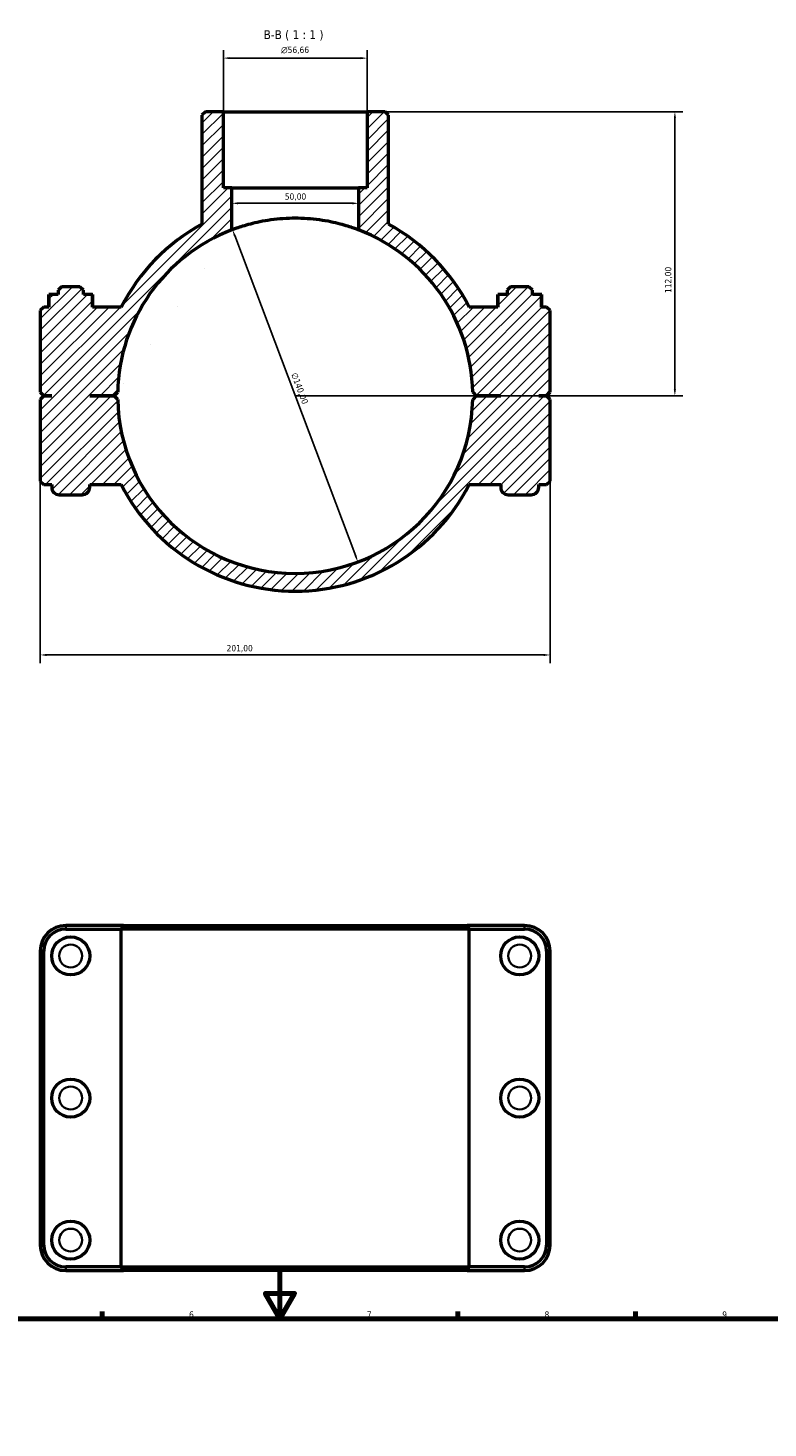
# Model space of a CAD drawing. Header units: millimetres. Extents: x 0 to 1121, y -35 to 1083.
# Tile 4 of 6: x 321 to 613, y 531 to 1083. Entities that reach past the tile are written whole.
import ezdxf

# ---------------------------------------------------------------- set-up
doc = ezdxf.new("R2010")
doc.units = ezdxf.units.MM
for name, color, linetype, lineweight in [('Border (ISO)', 7, 'Continuous', 70), ('Dimension (ISO)', 7, 'Continuous', 25), ('Hatch (ISO)', 7, 'Continuous', 18), ('Symbol (ISO)', 7, 'Continuous', 25), ('Visible (ISO)', 7, 'Continuous', 50), ('Visible Narrow (ISO)', 7, 'Continuous', 35)]:
    doc.layers.add(name, color=color, linetype=linetype, lineweight=lineweight)
doc.styles.add('Label Text (ISO)', font='tahoma.ttf')
doc.styles.add('Note Text (ISO)', font='tahoma.ttf')
doc.dimstyles.new('Default (ISO)', dxfattribs={"dimtxt": 2.5, "dimasz": 2.5, "dimexe": 3.175, "dimexo": 0, "dimgap": 0.762, "dimtad": 1, "dimrnd": 1e-08, "dimzin": 0, "dimtxsty": 'Note Text (ISO)', "dimcen": 0.09, "dimdle": 10, "dimclrd": 256, "dimclre": 256, "dimclrt": 232, "dimazin": 0, "dimtfac": 1.40208, "dimtmove": 0, "dimatfit": 3, "dimfxl": 1, "dimtolj": 1, "dimtzin": 0, "dimlwd": -1, "dimlwe": -1, "dimarcsym": 0})

# ---------------------------------------------------------------- blocks, each defined once
blk = doc.blocks.new('Borders Default Border')
at = {"layer": 'Border (ISO)'}
for p, q in [((350.42, 574), (350.42, 576.9)), ((490.58, 574), (490.58, 576.9)), ((560.67, 574), (560.67, 576.9))]:
    blk.add_line(p, q, dxfattribs=at)
at = {"layer": 'Border (ISO)', "flags": 128}
for points in [[(420.5, 594), (420.5, 574), (414.73, 584), (426.27, 584), (420.5, 574)], [(20, 20), (20, 574), (821, 574), (821, 20), (20, 20)]]:
    blk.add_lwpolyline(points, dxfattribs=at)
at = {"layer": 'Border (ISO)', "color": 232, "true_color": 0xca0064, "char_height": 2.5, "attachment_point": 7, "style": 'Note Text (ISO)'}
for s, insert in [('6', (384.66, 574.35)), ('7', (454.77, 574.4)), ('8', (524.81, 574.34)), ('9', (594.88, 574.35))]:
    blk.add_mtext(s, dxfattribs=dict(at, insert=insert))
blk = doc.blocks.new('*D11')
at = {"layer": 'Defpoints', "color": 0, "transparency": 16777216}
for p in [(401.81, 1003.27), (451.25, 872.3)]:
    blk.add_point(p, dxfattribs=at)
at = {"layer": 'Dimension (ISO)', "transparency": 16777216}
blk.add_line((450.37, 874.63), (402.69, 1000.94), dxfattribs=at)
blk.add_arc((426.53, 937.79), 70, 69.0752, 113.2792, dxfattribs=at)
for points in [[(403.08, 1001.08), (402.3, 1000.79), (401.81, 1003.27)], [(450.76, 874.78), (449.98, 874.49), (451.25, 872.3)]]:
    blk.add_solid(points, dxfattribs=at)
at = {"layer": 'Dimension (ISO)', "color": 232, "true_color": 0xca0064, "transparency": 16777216, "insert": (427.23, 947.2), "char_height": 2.5, "attachment_point": 1, "rotation": 290.6804, "style": 'Note Text (ISO)'}
blk.add_mtext('\\A1;∅140,00', dxfattribs=at)
blk = doc.blocks.new('*D12')
at = {"layer": 'Defpoints', "color": 0, "transparency": 16777216}
for p in [(454.86, 1049.79), (426.53, 937.79), (576.2, 937.79)]:
    blk.add_point(p, dxfattribs=at)
at = {"layer": 'Dimension (ISO)', "transparency": 16777216}
for p, q in [((454.86, 1049.79), (579.38, 1049.79)), ((576.2, 1047.29), (576.2, 940.29)), ((426.53, 937.79), (579.38, 937.79))]:
    blk.add_line(p, q, dxfattribs=at)
for points in [[(575.78, 1047.29), (576.62, 1047.29), (576.2, 1049.79)], [(575.78, 940.29), (576.62, 940.29), (576.2, 937.79)]]:
    blk.add_solid(points, dxfattribs=at)
at = {"layer": 'Dimension (ISO)', "color": 232, "true_color": 0xca0064, "transparency": 16777216, "insert": (572.27, 978.33), "char_height": 2.5, "attachment_point": 1, "rotation": 90, "style": 'Note Text (ISO)'}
blk.add_mtext('\\A1;112,00', dxfattribs=at)
blk = doc.blocks.new('*D13')
at = {"layer": 'Defpoints', "color": 0, "transparency": 16777216}
for p in [(326.03, 904.19), (527.03, 904.19), (326.03, 835.65)]:
    blk.add_point(p, dxfattribs=at)
at = {"layer": 'Dimension (ISO)', "transparency": 16777216}
for p, q in [((326.03, 904.19), (326.03, 832.47)), ((527.03, 904.19), (527.03, 832.47)), ((524.53, 835.65), (328.53, 835.65))]:
    blk.add_line(p, q, dxfattribs=at)
for points in [[(328.53, 836.06), (328.53, 835.23), (326.03, 835.65)], [(524.53, 836.06), (524.53, 835.23), (527.03, 835.65)]]:
    blk.add_solid(points, dxfattribs=at)
at = {"layer": 'Dimension (ISO)', "color": 232, "true_color": 0xca0064, "transparency": 16777216, "insert": (399.48, 839.58), "char_height": 2.5, "attachment_point": 1, "style": 'Note Text (ISO)'}
blk.add_mtext('\\A1;201,00', dxfattribs=at)
blk = doc.blocks.new('*D14')
at = {"layer": 'Defpoints', "color": 0, "transparency": 16777216}
for p in [(401.53, 1013.68), (401.53, 1013.68), (451.53, 1013.68)]:
    blk.add_point(p, dxfattribs=at)
at = {"layer": 'Dimension (ISO)', "transparency": 16777216}
blk.add_line((449.03, 1013.68), (404.03, 1013.68), dxfattribs=at)
for points in [[(404.03, 1014.1), (404.03, 1013.26), (401.53, 1013.68)], [(449.03, 1014.1), (449.03, 1013.26), (451.53, 1013.68)]]:
    blk.add_solid(points, dxfattribs=at)
at = {"layer": 'Dimension (ISO)', "color": 232, "true_color": 0xca0064, "transparency": 16777216, "insert": (422.43, 1017.61), "char_height": 2.5, "attachment_point": 1, "style": 'Note Text (ISO)'}
blk.add_mtext('\\A1;50,00', dxfattribs=at)
blk = doc.blocks.new('*D15')
at = {"layer": 'Defpoints', "color": 0, "transparency": 16777216}
for p in [(398.2, 1070.91), (398.2, 1049.79), (454.86, 1049.79)]:
    blk.add_point(p, dxfattribs=at)
at = {"layer": 'Dimension (ISO)', "transparency": 16777216}
for p, q in [((398.2, 1049.79), (398.2, 1074.08)), ((452.36, 1070.91), (400.7, 1070.91)), ((454.86, 1049.79), (454.86, 1074.08))]:
    blk.add_line(p, q, dxfattribs=at)
for points in [[(400.7, 1071.32), (400.7, 1070.49), (398.2, 1070.91)], [(452.36, 1071.32), (452.36, 1070.49), (454.86, 1070.91)]]:
    blk.add_solid(points, dxfattribs=at)
at = {"layer": 'Dimension (ISO)', "color": 232, "true_color": 0xca0064, "transparency": 16777216, "insert": (420.96, 1075.43), "char_height": 2.5, "attachment_point": 1, "style": 'Note Text (ISO)'}
blk.add_mtext('\\A1;\\fAIGDT|b0|i0;\\H2.5000;\\ln\\fTahoma|b0|i0;\\H2.5000;56,66', dxfattribs=at)

msp = doc.modelspace()

# ---------------------------------------------------------------- hatches: boundary and pattern name
at = {"layer": 'Hatch (ISO)'}
h = msp.add_hatch(dxfattribs=at)
h.set_pattern_fill('ANSI31', color=256, scale=25.4, style=0)
h.set_pattern_definition([(45, (0, 0), (-2.245064, 2.245064), [])])
edge = h.paths.add_edge_path()
edge.add_line((391.1048, 1049.7851), (389.7048, 1048.3851))
edge.add_line((389.7048, 1048.3851), (389.7048, 1005.4077))
edge.add_ellipse((426.5312, 937.7851), major_axis=(-36.8264, 67.6226), ratio=1, start_angle=0, end_angle=34.392165)
edge.add_line((357.9455, 972.7851), (346.6649, 972.7851))
edge.add_line((346.6649, 972.7851), (346.6649, 977.7851))
edge.add_line((346.6649, 977.7851), (343.0312, 977.7851))
edge.add_line((343.0312, 977.7851), (343.0312, 979.3851))
edge.add_line((343.0312, 979.3851), (341.6312, 980.7851))
edge.add_line((341.6312, 980.7851), (334.4312, 980.7851))
edge.add_line((334.4312, 980.7851), (333.0312, 979.3851))
edge.add_line((333.0312, 979.3851), (333.0312, 977.7851))
edge.add_line((333.0312, 977.7851), (329.3975, 977.7851))
edge.add_line((329.3975, 977.7851), (329.3975, 972.7851))
edge.add_line((329.3975, 972.7851), (327.4312, 972.7851))
edge.add_line((327.4312, 972.7851), (326.0312, 971.3851))
edge.add_line((326.0312, 971.3851), (326.0312, 939.2351))
edge.add_line((326.0312, 939.2351), (327.4312, 937.8351))
edge.add_line((327.4312, 937.8351), (330.5312, 937.8351))
edge.add_line((330.5312, 937.8351), (330.5312, 937.7351))
edge.add_line((330.5312, 937.7351), (327.4312, 937.7351))
edge.add_line((327.4312, 937.7351), (326.0312, 936.3351))
edge.add_line((326.0312, 936.3351), (326.0312, 904.1851))
edge.add_line((326.0312, 904.1851), (327.4312, 902.7851))
edge.add_line((327.4312, 902.7851), (330.5312, 902.7851))
edge.add_line((330.5312, 902.7851), (330.5312, 901.7851))
edge.add_ellipse((333.5312, 901.7851), major_axis=(-3, 0), ratio=1, start_angle=0, end_angle=90)
edge.add_line((333.5312, 898.7851), (342.5312, 898.7851))
edge.add_ellipse((342.5312, 901.7851), major_axis=(0, -3), ratio=1, start_angle=0, end_angle=90)
edge.add_line((345.5312, 901.7851), (345.5312, 902.7851))
edge.add_line((345.5312, 902.7851), (357.9455, 902.7851))
edge.add_ellipse((426.5312, 937.7851), major_axis=(-68.5857, -35), ratio=1, start_angle=0, end_angle=125.928616)
edge.add_line((495.1169, 902.7851), (507.5312, 902.7851))
edge.add_line((507.5312, 902.7851), (507.5312, 901.7851))
edge.add_ellipse((510.5312, 901.7851), major_axis=(-3, 0), ratio=1, start_angle=0, end_angle=90)
edge.add_line((510.5312, 898.7851), (519.5312, 898.7851))
edge.add_ellipse((519.5312, 901.7851), major_axis=(0, -3), ratio=1, start_angle=0, end_angle=90)
edge.add_line((522.5312, 901.7851), (522.5312, 902.7851))
edge.add_line((522.5312, 902.7851), (525.6312, 902.7851))
edge.add_line((525.6312, 902.7851), (527.0312, 904.1851))
edge.add_line((527.0312, 904.1851), (527.0312, 936.3351))
edge.add_line((527.0312, 936.3351), (525.6312, 937.7351))
edge.add_line((525.6312, 937.7351), (522.5312, 937.7351))
edge.add_line((522.5312, 937.7351), (522.5312, 937.8351))
edge.add_line((522.5312, 937.8351), (525.6312, 937.8351))
edge.add_line((525.6312, 937.8351), (527.0312, 939.2351))
edge.add_line((527.0312, 939.2351), (527.0312, 971.3851))
edge.add_line((527.0312, 971.3851), (525.6312, 972.7851))
edge.add_line((525.6312, 972.7851), (523.6649, 972.7851))
edge.add_line((523.6649, 972.7851), (523.6649, 977.7851))
edge.add_line((523.6649, 977.7851), (520.0312, 977.7851))
edge.add_line((520.0312, 977.7851), (520.0312, 979.3851))
edge.add_line((520.0312, 979.3851), (518.6312, 980.7851))
edge.add_line((518.6312, 980.7851), (511.4312, 980.7851))
edge.add_line((511.4312, 980.7851), (510.0312, 979.3851))
edge.add_line((510.0312, 979.3851), (510.0312, 977.7851))
edge.add_line((510.0312, 977.7851), (506.3975, 977.7851))
edge.add_line((506.3975, 977.7851), (506.3975, 972.7851))
edge.add_line((506.3975, 972.7851), (495.1169, 972.7851))
edge.add_ellipse((426.5312, 937.7851), major_axis=(68.5857, 35), ratio=1, start_angle=0, end_angle=34.392165)
edge.add_line((463.3576, 1005.4077), (463.3576, 1048.3851))
edge.add_line((463.3576, 1048.3851), (461.9576, 1049.7851))
edge.add_line((461.9576, 1049.7851), (454.8592, 1049.7851))
edge.add_line((454.8592, 1049.7851), (454.8592, 1019.7851))
edge.add_line((454.8592, 1019.7851), (451.5312, 1019.7851))
edge.add_line((451.5312, 1019.7851), (451.5312, 1003.1686))
edge.add_ellipse((426.5312, 937.7851), major_axis=(25, 65.3835), ratio=1, start_angle=292.111693, end_angle=360, ccw=False)
edge.add_line((496.5162, 939.2351), (497.9312, 937.8351))
edge.add_line((497.9312, 937.8351), (507.5312, 937.8351))
edge.add_line((507.5312, 937.8351), (507.5312, 937.7351))
edge.add_line((507.5312, 937.7351), (497.9312, 937.7351))
edge.add_line((497.9312, 937.7351), (496.5162, 936.3352))
edge.add_ellipse((426.5312, 937.7851), major_axis=(69.985, -1.4499), ratio=1, start_angle=182.37372, end_angle=360, ccw=False)
edge.add_line((356.5462, 936.3352), (355.1312, 937.7351))
edge.add_line((355.1312, 937.7351), (345.5312, 937.7351))
edge.add_line((345.5312, 937.7351), (345.5312, 937.8351))
edge.add_line((345.5312, 937.8351), (355.1312, 937.8351))
edge.add_line((355.1312, 937.8351), (356.5462, 939.2351))
edge.add_ellipse((426.5312, 937.7851), major_axis=(-69.985, 1.4499), ratio=1, start_angle=292.111693, end_angle=360, ccw=False)
edge.add_line((401.5312, 1003.1686), (401.5312, 1019.7851))
edge.add_line((401.5312, 1019.7851), (398.2032, 1019.7851))
edge.add_line((398.2032, 1019.7851), (398.2032, 1049.7851))
edge.add_line((398.2032, 1049.7851), (391.1048, 1049.7851))

# ---------------------------------------------------------------- linework, layer by layer
at = {"layer": 'Visible (ISO)'}
for p, q in [((391.1048, 1049.7851), (389.7048, 1048.3851)), ((398.2032, 1049.7851), (391.1048, 1049.7851)), ((398.2032, 1019.7851), (398.2032, 1049.7851)), ((398.2032, 1049.7851), (454.8592, 1049.7851)), ((461.9576, 1049.7851), (454.8592, 1049.7851)), ((454.8592, 1049.7851), (454.8592, 1019.7851)), ((463.3576, 1048.3851), (461.9576, 1049.7851)), ((389.7048, 1048.3851), (389.7048, 1005.4077)), ((463.3576, 1005.4077), (463.3576, 1048.3851)), ((401.5312, 1019.7851), (398.2032, 1019.7851)), ((401.5312, 1003.1686), (401.5312, 1019.7851)), ((401.5312, 1019.7851), (451.5312, 1019.7851)), ((454.8592, 1019.7851), (451.5312, 1019.7851)), ((451.5312, 1019.7851), (451.5312, 1003.1686)), ((329.3711, 977.7851), (329.3975, 977.7851)), ((329.3711, 972.7851), (329.3711, 977.7851)), ((333.0312, 977.7851), (329.3975, 977.7851)), ((329.3975, 977.7851), (329.3975, 972.7851)), ((334.4312, 980.7851), (333.0312, 979.3851)), ((333.0312, 979.3851), (333.0312, 977.7851)), ((341.6312, 980.7851), (334.4312, 980.7851)), ((343.0312, 979.3851), (341.6312, 980.7851)), ((343.0312, 977.7851), (343.0312, 979.3851)), ((346.6649, 977.7851), (343.0312, 977.7851)), ((346.6649, 972.7851), (346.6649, 977.7851)), ((346.6649, 977.7851), (346.6913, 977.7851)), ((346.6913, 972.7851), (346.6913, 977.7851)), ((506.3975, 977.7851), (506.3711, 977.7851)), ((506.3711, 972.7851), (506.3711, 977.7851)), ((510.0312, 977.7851), (506.3975, 977.7851)), ((506.3975, 977.7851), (506.3975, 972.7851)), ((511.4312, 980.7851), (510.0312, 979.3851)), ((510.0312, 979.3851), (510.0312, 977.7851)), ((518.6312, 980.7851), (511.4312, 980.7851)), ((520.0312, 979.3851), (518.6312, 980.7851)), ((520.0312, 977.7851), (520.0312, 979.3851)), ((523.6649, 977.7851), (520.0312, 977.7851)), ((523.6649, 972.7851), (523.6649, 977.7851)), ((523.6913, 977.7851), (523.6649, 977.7851)), ((523.6913, 972.7851), (523.6913, 977.7851)), ((327.4312, 972.7851), (326.0312, 971.3851)), ((326.0312, 971.3851), (326.0312, 939.2351)), ((329.3975, 972.7851), (327.4312, 972.7851)), ((357.9455, 972.7851), (346.6649, 972.7851)), ((506.3975, 972.7851), (495.1169, 972.7851)), ((525.6312, 972.7851), (523.6649, 972.7851)), ((527.0312, 971.3851), (525.6312, 972.7851)), ((527.0312, 939.2351), (527.0312, 971.3851)), ((326.0312, 939.2351), (327.4312, 937.8351)), ((355.1312, 937.8351), (356.5462, 939.2351)), ((496.5162, 939.2351), (497.9312, 937.8351)), ((525.6312, 937.8351), (527.0312, 939.2351)), ((327.4312, 937.7351), (326.0312, 936.3351)), ((326.0312, 936.3351), (326.0312, 904.1851)), ((327.4312, 937.8351), (330.5312, 937.8351)), ((330.5312, 937.7351), (327.4312, 937.7351)), ((330.5312, 937.8351), (330.5312, 937.7351)), ((345.5312, 937.7351), (345.5312, 937.8351)), ((345.5312, 937.8351), (355.1312, 937.8351)), ((355.1312, 937.7351), (345.5312, 937.7351)), ((356.5462, 936.3352), (355.1312, 937.7351)), ((497.9312, 937.7351), (496.5162, 936.3352)), ((497.9312, 937.8351), (507.5312, 937.8351)), ((507.5312, 937.7351), (497.9312, 937.7351)), ((507.5312, 937.8351), (507.5312, 937.7351)), ((522.5312, 937.7351), (522.5312, 937.8351)), ((522.5312, 937.8351), (525.6312, 937.8351)), ((525.6312, 937.7351), (522.5312, 937.7351)), ((527.0312, 936.3351), (525.6312, 937.7351)), ((527.0312, 904.1851), (527.0312, 936.3351)), ((326.0312, 904.1851), (327.4312, 902.7851)), ((327.4312, 902.7851), (330.5312, 902.7851)), ((330.5312, 902.7851), (330.5312, 901.7851)), ((345.5312, 901.7851), (345.5312, 902.7851)), ((345.5312, 902.7851), (357.9455, 902.7851)), ((495.1169, 902.7851), (507.5312, 902.7851)), ((507.5312, 902.7851), (507.5312, 901.7851)), ((522.5312, 901.7851), (522.5312, 902.7851)), ((522.5312, 902.7851), (525.6312, 902.7851)), ((525.6312, 902.7851), (527.0312, 904.1851)), ((333.5312, 898.7851), (342.5312, 898.7851)), ((510.5312, 898.7851), (519.5312, 898.7851)), ((358.8083, 729.0008), (336.0812, 729.0008)), ((358.8083, 729.0008), (494.2542, 729.0008)), ((516.9812, 729.0008), (494.2542, 729.0008)), ((336.0812, 727.6008), (357.9455, 727.6008)), ((495.1169, 727.6008), (357.9455, 727.6008)), ((357.9455, 594.4008), (357.9455, 727.6008)), ((495.1169, 727.6008), (516.9812, 727.6008)), ((495.1169, 594.4008), (495.1169, 727.6008)), ((326.0312, 718.9508), (326.0312, 603.0508)), ((327.4312, 603.0508), (327.4312, 718.9508)), ((525.6312, 718.9508), (525.6312, 603.0508)), ((527.0312, 603.0508), (527.0312, 718.9508)), ((357.9455, 594.4008), (336.0812, 594.4008)), ((336.0812, 593.0008), (358.8083, 593.0008)), ((357.9455, 594.4008), (495.1169, 594.4008)), ((494.2542, 593.0008), (358.8083, 593.0008)), ((494.2542, 593.0008), (516.9812, 593.0008)), ((516.9812, 594.4008), (495.1169, 594.4008))]:
    msp.add_line(p, q, dxfattribs=at)
for centre in [(338.0312, 717.0008), (515.0312, 717.0008), (338.0312, 661.0008), (515.0312, 661.0008), (338.0312, 605.0008), (515.0312, 605.0008)]:
    msp.add_circle(centre, 7.5, dxfattribs=at)
for centre, radius, start, end in [((426.5312, 937.7851), 77, 118.572143, 152.964308), ((426.5312, 937.7851), 77, 27.035692, 61.427857), ((426.5312, 937.7851), 70, 110.924832, 178.81314), ((426.5312, 937.7851), 70, 1.18686, 69.075168), ((426.5312, 937.7851), 70, 181.18686, 358.81314), ((333.5312, 901.7851), 3, 180, 270), ((342.5312, 901.7851), 3, 270, 0), ((426.5312, 937.7851), 77, 207.035692, 332.964308), ((510.5312, 901.7851), 3, 180, 270), ((519.5312, 901.7851), 3, 270, 0), ((336.0812, 718.9508), 10.05, 90, 180), ((516.9812, 718.9508), 10.05, 0, 90), ((336.0812, 718.9508), 8.65, 90, 180), ((516.9812, 718.9508), 8.65, 0, 90), ((336.0812, 603.0508), 10.05, 180, 270), ((336.0812, 603.0508), 8.65, 180, 270), ((516.9812, 603.0508), 10.05, 270, 0), ((516.9812, 603.0508), 8.65, 270, 0)]:
    msp.add_arc(centre, radius, start, end, dxfattribs=at)
msp.add_open_spline([(451.5312, 1003.1686), (451.5312, 1003.1686), (451.378, 1003.2279), (450.7383, 1003.4672), (450.252, 1003.647), (448.9722, 1004.094), (448.1778, 1004.361), (446.3474, 1004.9285), (445.3112, 1005.2285), (443.1072, 1005.8038), (441.862, 1006.0998), (439.1458, 1006.6531), (437.6749, 1006.9099), (434.599, 1007.336), (432.9913, 1007.5054), (429.7496, 1007.73), (428.1155, 1007.7851), (424.9469, 1007.7851), (423.3129, 1007.73), (420.0712, 1007.5054), (418.4635, 1007.336), (415.3875, 1006.9099), (413.9166, 1006.6531), (411.2005, 1006.0998), (409.9552, 1005.8038), (407.7512, 1005.2285), (406.715, 1004.9285), (404.8846, 1004.361), (404.0902, 1004.094), (402.8105, 1003.647), (402.3242, 1003.4672), (401.6844, 1003.2279), (401.5312, 1003.1686), (401.5312, 1003.1686)], degree=3, knots=[0, 0, 0, 0, 0.47558556, 0.47558556, 0.95117112, 0.95117112, 1.42675668, 1.42675668, 1.90234224, 1.90234224, 2.37763221, 2.37763221, 2.85292217, 2.85292217, 3.32821213, 3.32821213, 3.80350209, 3.80350209, 4.27879206, 4.27879206, 4.75408202, 4.75408202, 5.22937198, 5.22937198, 5.70466194, 5.70466194, 6.1802475, 6.1802475, 6.65583306, 6.65583306, 7.13141862, 7.13141862, 7.60700419, 7.60700419, 7.60700419, 7.60700419], dxfattribs=at)
for points in [[(358.8083, 729.0008), (358.5191, 728.5346), (358.2316, 728.0679), (357.9455, 727.6008)], [(494.2542, 729.0008), (494.5433, 728.5346), (494.8309, 728.0679), (495.1169, 727.6008)], [(358.8083, 593.0008), (358.5191, 593.467), (358.2316, 593.9337), (357.9455, 594.4008)], [(494.2542, 593.0008), (494.5433, 593.467), (494.8309, 593.9337), (495.1169, 594.4008)]]:
    msp.add_open_spline(points, degree=3, dxfattribs=at)
at = {"layer": 'Visible Narrow (ISO)'}
for p, q in [((336.0812, 727.6708), (336.0812, 728.9308)), ((516.9812, 727.6708), (516.9812, 728.9308)), ((327.3612, 718.9508), (326.1012, 718.9508)), ((525.7012, 718.9508), (526.9612, 718.9508)), ((327.3612, 603.0508), (326.1012, 603.0508)), ((525.7012, 603.0508), (526.9612, 603.0508)), ((336.0812, 594.3308), (336.0812, 593.0708)), ((516.9812, 594.3308), (516.9812, 593.0708))]:
    msp.add_line(p, q, dxfattribs=at)
for centre in [(338.0312, 717.0008), (515.0312, 717.0008), (338.0312, 661.0008), (515.0312, 661.0008), (338.0312, 605.0008), (515.0312, 605.0008)]:
    msp.add_circle(centre, 4.5, dxfattribs=at)

# ---------------------------------------------------------------- block references
msp.add_blockref('Borders Default Border', (0, 0))

# ---------------------------------------------------------------- texts
at = {"layer": 'Symbol (ISO)', "insert": (414.0923, 1077.7851), "char_height": 3.5, "attachment_point": 7, "style": 'Label Text (ISO)'}
msp.add_mtext('B-B ( 1 : 1 )', dxfattribs=at)

# ---------------------------------------------------------------- dimensions: what is measured, and where the dimension line sits
at = {"layer": 'Dimension (ISO)'}
dim = msp.add_linear_dim(base=(398.2032, 1070.9069), p1=(454.8592, 1049.7851), p2=(398.2032, 1049.7851), angle=180, text='\\fAIGDT|b0|i0;\\H2.5000;\\ln\\fTahoma|b0|i0;\\H2.5000;<>', dimstyle='Default (ISO)', override={"dimdec": 2, "dimtp": 0, "dimtm": 0, "dimtdec": 2, "dimtofl": 0, "dimatfit": 1}, dxfattribs=at)
dim.commit()
dim.dimension.update_dxf_attribs({"geometry": '*D15', "text_midpoint": (426.5312, 1070.9069), "dimtype": 160})
for base, p1, p2, angle, override, picture, middle in [((576.2016, 937.7851), (454.8592, 1049.7851), (426.5312, 937.7851), 90, {"dimdec": 2, "dimtp": 0, "dimtm": 0, "dimtdec": 2, "dimtofl": 0, "dimatfit": 1}, '*D12', (576.2016, 983.2851)), ((401.5312, 1013.6801), (451.5312, 1013.6801), (401.5312, 1013.6801), 180, {"dimdec": 2, "dimse1": 1, "dimse2": 1, "dimtp": 0, "dimtm": 0, "dimtdec": 2, "dimtofl": 0, "dimatfit": 1}, '*D14', (426.5312, 1013.6801))]:
    dim = msp.add_linear_dim(base=base, p1=p1, p2=p2, angle=angle, dimstyle='Default (ISO)', override=override, dxfattribs=at)
    dim.commit()
    dim.dimension.update_dxf_attribs({"geometry": picture, "text_midpoint": middle, "dimtype": 160})
dim = msp.add_diameter_dim_2p(p1=(451.2521, 872.2956), p2=(401.8103, 1003.2747), dimstyle='Default (ISO)', override={"dimdec": 2, "dimlfac": 1, "dimtp": 0, "dimtm": 0, "dimtdec": 2, "dimatfit": 2}, dxfattribs=at)
dim.commit()
dim.dimension.update_dxf_attribs({"geometry": '*D11', "text_midpoint": (425.7773, 939.7823), "dimtype": 163})
dim = msp.add_linear_dim(base=(326.0312, 835.6453), p1=(527.0312, 904.1851), p2=(326.0312, 904.1851), dimstyle='Default (ISO)', override={"dimdec": 2, "dimtp": 0, "dimtm": 0, "dimtdec": 2, "dimtofl": 0, "dimatfit": 1}, dxfattribs=at)
dim.commit()
dim.dimension.update_dxf_attribs({"geometry": '*D13', "text_midpoint": (404.5312, 835.6453), "dimtype": 160})

doc.saveas('drawing.dxf')
